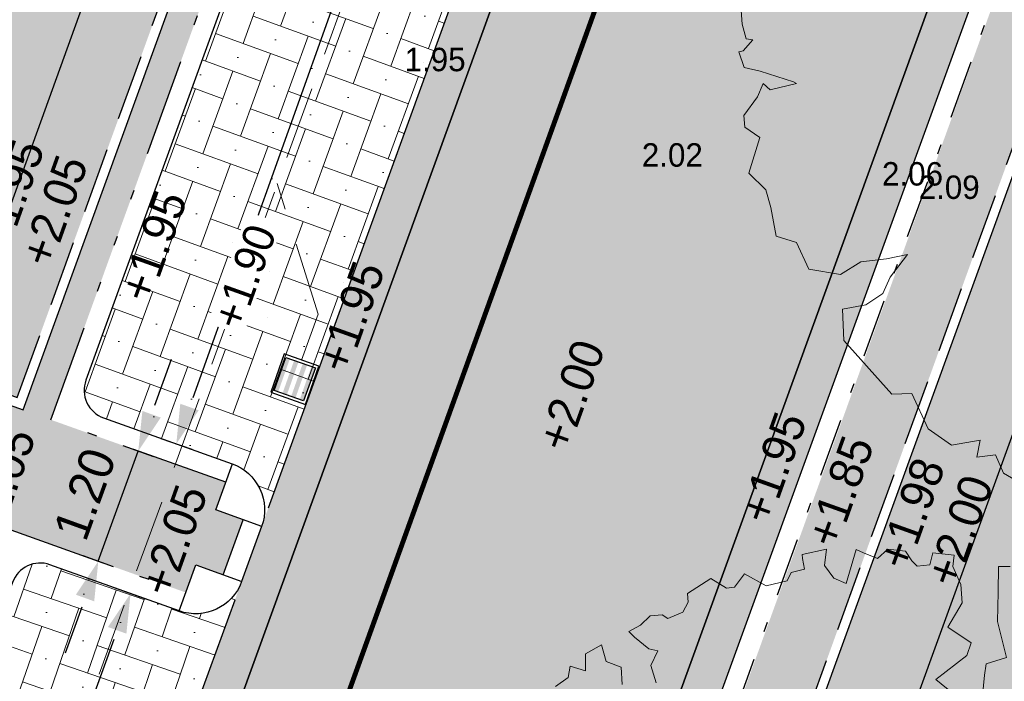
# Model space of a CAD drawing. Header units: metres. Extents: x 134157 to 138734, y 451157 to 455772.
# Tile 235 of 256: x 136431 to 136441, y 453449 to 453456. Entities that reach past the tile are written whole.
import ezdxf

# ---------------------------------------------------------------- set-up
doc = ezdxf.new("R2010")
doc.units = ezdxf.units.M
for name, pattern in [('CENTER__G5', [2.4, 1.5, -0.3, 0.3, -0.3]), ('DASHDOT__G2', [1.2, 0.6, -0.3, 0, -0.3]), ('HIDDEN__G5', [1.125, 0.75, -0.375]), ('TR18X20__G2', [2.5999999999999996, 1, -0.4, 0, -0.4, 0, -0.4, 0, -0.4])]:
    doc.linetypes.add(name, pattern=pattern)
doc.layers.add('-DR-alg-hulplijnen kantverharding asflast nieuwe fietsstraat', color=7, linetype='Continuous', true_color=0xff9429, plot=False)
doc.layers.add('-DR-alg-hulplijnen waterbergende groenvakken', color=141, linetype='Continuous', plot=False)
for name, color, linetype, lineweight in [('-DR-bs-boom', 253, 'Continuous', 13), ('-DR-nw-rio-HWA 125', 170, 'HIDDEN__G5', 13), ('-DR-nw-vh-arc-tegels 300x300x45', 253, 'Continuous', 9)]:
    doc.layers.add(name, color=color, linetype=linetype, lineweight=lineweight)
for name, color, linetype in [('-DR-bs-rio-DWA Jutfaseweg', 253, 'Continuous'), ('-DR-bs-txt-hoogtemaat', 253, 'Continuous'), ('-DR-nw-maatvoering', 3, 'Continuous'), ('-DR-nw-rio-HWA 160', 170, 'CENTER__G5'), ('-DR-nw-rio-straatkolk parkeervak', 1, 'Continuous'), ('-DR-nw-txt-hoogtemaat', 2, 'Continuous'), ('-DR-nw-vh-band 10x20 ob', 2, 'HIDDEN__G5'), ('-DR-nw-vh-band 18-20x25', 2, 'TR18X20__G2'), ('-DR-nw-vh-band 18-20x25 hoekblok R 0.50 uitwendig', 2, 'Continuous'), ('-DR-nw-vh-band 5-20x25', 2, 'DASHDOT__G2'), ('-DR-nw-vh-kantverharding', 3, 'Continuous')]:
    doc.layers.add(name, color=color, linetype=linetype)
doc.layers.add('-DR-nw-gr-arc-beplanting', color=7, linetype='Continuous', true_color=0xe5f0e7)
doc.layers.add('-DR-nw-gr-arc-gras', color=7, linetype='Continuous', true_color=0xb5d5a4)
for name, color, linetype, lineweight, true_color in [('-DR-nw-vh-arc-asfalt fietsstraat rood', 7, 'Continuous', 9, 0xdfbfc7), ('-DR-nw-vh-arc-sbs df Drainflow', 7, 'Continuous', 9, 0xb9747c), ('-DR-nw-vh-arc-sbs kf bruinrood rabat halfsteens', 7, 'Continuous', 9, 0xb88485)]:
    doc.layers.add(name, color=color, linetype=linetype, lineweight=lineweight, true_color=true_color)
doc.layers.add('-DR-nw-vh-arc-halfverharding stabilizer', color=7, linetype='Continuous', lineweight=9, true_color=0xe2e1c1, transparency=0.1)
doc.layers.add('-DR-nw-vh-kantverharding halfverharding stabilizer', color=7, linetype='Continuous', true_color=0xe2e1c1, transparency=0.1)
doc.styles.add('Drong', font='txt', dxfattribs={"height": 1.8})
doc.dimstyles.new('Drong', dxfattribs={"dimtxt": 1.8, "dimasz": 2.5, "dimexe": 0, "dimexo": 0, "dimgap": 0.9, "dimtad": 1, "dimzin": 0, "dimdsep": 46, "dimtxsty": 'Drong', "dimblk": 'dimblk-wit', "dimcen": 0, "dimse1": 1, "dimse2": 1, "dimclrd": 256, "dimclre": 1, "dimclrt": 7, "dimadec": 0, "dimazin": 0, "dimtfac": 1, "dimtmove": 0, "dimatfit": 3, "dimfxl": 1, "dimtolj": 1, "dimtzin": 0, "dimarcsym": 0})
pattern_1 = [(115.3356253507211, (136419.7180158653, 453326.2367068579), (-0.2236810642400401, -0.1059037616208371), [0.06, -0.187485]), (205.3356253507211, (136419.7180158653, 453326.2367068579), (0.1059037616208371, -0.22368106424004), [0.06, -0.187485])]

# ---------------------------------------------------------------- blocks, each defined once
blk = doc.blocks.new('Boom bestaand 1')
for points in [[(-0.4013764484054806, 0.2901714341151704), (-0.4056142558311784, 0.2802872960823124), (-0.3837182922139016, 0.2704032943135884), (-0.3589967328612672, 0.2591071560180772), (-0.3250928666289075, 0.2534590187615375), (-0.327212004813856, 0.2336908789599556), (-0.3180296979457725, 0.228042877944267), (-0.3010777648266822, 0.2188648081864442)], [(-0.2947208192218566, 0.2047446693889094), (-0.3321562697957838, 0.1849765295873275), (-0.3413385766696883, 0.2202768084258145), (-0.350520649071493, 0.2287488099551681), (-0.3724168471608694, 0.2146288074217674), (-0.3879560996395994, 0.2358089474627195), (-0.4042018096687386, 0.2414569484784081), (-0.4225661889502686, 0.2414569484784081), (-0.4315337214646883, 0.2467254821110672), (-0.4415591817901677, 0.229188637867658), (-0.4324549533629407, 0.2223948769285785), (-0.435986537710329, 0.2110987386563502), (-0.4423434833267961, 0.2082747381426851), (-0.4530205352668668, 0.2066837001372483), (-0.4612717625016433, 0.1920817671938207), (-0.457176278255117, 0.18003446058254), (-0.4670650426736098, 0.170150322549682), (-0.472715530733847, 0.1652082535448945), (-0.4472877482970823, 0.1440281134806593), (-0.4564700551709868, 0.1355561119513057), (-0.4705966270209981, 0.1320260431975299), (-0.4840167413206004, 0.1397921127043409), (-0.4882547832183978, 0.1171998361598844), (-0.4847231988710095, 0.1157878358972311), (-0.4748346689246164, 0.1136699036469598), (-0.4769535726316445, 0.1009617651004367), (-0.4713028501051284, 0.09460769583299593), (-0.4748346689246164, 0.0748395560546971), (-0.4931990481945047, 0.06071941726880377), (-0.4854294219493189, 0.04730521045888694), (-0.4875485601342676, 0.04024520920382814), (-0.5016751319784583, 0.03036107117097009), (-0.4974370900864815, 0.00494493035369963), (-0.4896674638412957, 0.002120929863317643), (-0.4832352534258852, -0.006023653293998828), (-0.4832352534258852, -0.0211265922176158), (-0.4885680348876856, -0.02468023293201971), (-0.4921233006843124, -0.03534115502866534), (-0.4876793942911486, -0.04689045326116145), (-0.4867905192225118, -0.05932826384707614), (-0.4796799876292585, -0.05666299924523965), (-0.4645700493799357, -0.04866734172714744), (-0.459237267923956, -0.04156006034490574), (-0.449460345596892, -0.05310935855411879), (-0.4325726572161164, -0.05488624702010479)], [(-0.4438616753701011, -0.08442230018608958), (-0.4591129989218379, -0.0788789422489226), (-0.4694125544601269, -0.08976781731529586), (-0.4852582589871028, -0.08739209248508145), (-0.4834755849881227, -0.1044182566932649), (-0.4690165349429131, -0.1107536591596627), (-0.4787219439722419, -0.1222364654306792), (-0.4698088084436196, -0.1279778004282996), (-0.4666397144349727, -0.1420344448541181)], [(-0.1899934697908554, -0.4440884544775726), (-0.1778364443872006, -0.4484763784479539), (-0.1639910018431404, -0.4505016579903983), (-0.1606139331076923, -0.4451010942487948), (-0.1548731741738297, -0.4572524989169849), (-0.1555486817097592, -0.4613030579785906), (-0.1400145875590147, -0.4626531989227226), (-0.1312346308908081, -0.4505016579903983), (-0.1096221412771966, -0.4258612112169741), (-0.1072582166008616, -0.4238359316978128), (-0.1116481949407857, -0.448814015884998), (-0.1194152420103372, -0.4525269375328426), (-0.1102974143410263, -0.4619780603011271), (-0.09917651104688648, -0.4806846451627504), (-0.0889794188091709, -0.4840821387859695), (-0.07470325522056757, -0.4752485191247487), (-0.04819058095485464, -0.4976722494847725), (-0.02779592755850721, -0.489518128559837), (-0.01080061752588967, -0.4915566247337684), (0.01571205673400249, -0.4976722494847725), (0.02862852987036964, -0.4827231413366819), (0.05582116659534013, -0.4820436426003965), (0.071993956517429, -0.4570290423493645), (0.06901628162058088, -0.4348673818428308), (0.07565379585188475, -0.4119102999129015), (0.07964846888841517, -0.3923569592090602), (0.09273351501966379, -0.4155685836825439), (0.1039107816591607, -0.4277820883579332), (0.107454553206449, -0.4465849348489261), (0.1024933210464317, -0.4680038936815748), (0.1298861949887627, -0.4784885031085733), (0.1932751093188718, -0.4575098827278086), (0.2000920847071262, -0.4399570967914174), (0.2363148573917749, -0.4392229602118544), (0.2586511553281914, -0.4253239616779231), (0.2652219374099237, -0.3991058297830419), (0.2784183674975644, -0.4080994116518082), (0.2832172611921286, -0.3913114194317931), (0.3018123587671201, -0.3913114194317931), (0.326405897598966, -0.3733243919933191)]]:
    blk.add_lwpolyline(points)
blk = doc.blocks.new('*U659')
h = blk.add_hatch(color=256)
h.dxf.hatch_style = 1
h.paths.add_polyline_path([(-0.1584753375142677, 0.4662534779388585), (-0.1982552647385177, 0.4803013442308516), (-0.317714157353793, 0.1420246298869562), (-0.2779342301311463, 0.127976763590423)])
h.paths.add_polyline_path([(-0.07007549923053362, 0.435035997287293), (-0.114275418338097, 0.4506447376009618), (-0.2337343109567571, 0.1123680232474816), (-0.1895343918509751, 0.0967592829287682)])
h.paths.add_polyline_path([(0.01832433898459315, 0.4038185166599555), (-0.02587558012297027, 0.4194272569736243), (-0.1453344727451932, 0.08115054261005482), (-0.1011345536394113, 0.06554180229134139)])
h.paths.add_polyline_path([(0.1023041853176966, 0.3741619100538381), (0.06252425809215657, 0.3882097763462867), (-0.05693463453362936, 0.04993306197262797), (-0.0171547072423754, 0.03588519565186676)])
for points in [[(0, 0), (0.138189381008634, 0.391316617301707), (-0.2154099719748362, 0.5161865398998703), (-0.3535993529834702, 0.1248699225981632)], [(-0.0171547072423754, 0.03588519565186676), (-0.317714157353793, 0.1420246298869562), (-0.1982552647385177, 0.4803013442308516), (0.1023041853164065, 0.3741619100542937)]]:
    blk.add_lwpolyline(points, close=True)
blk = doc.blocks.new('dimblk-wit')
at = {"color": 7}
blk.add_line((2.842170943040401e-14, -0.3333333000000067), (-2.842170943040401e-14, 0.3333333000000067), dxfattribs=at)
blk.add_solid([(0, 0), (-0.7999999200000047, 0.1999999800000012), (-0.7999999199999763, -0.1999999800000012)], dxfattribs=at)
blk = doc.blocks.new('*D708')
at = {"layer": '-DR-nw-maatvoering', "lineweight": -2, "transparency": 16777216}
blk.add_line((136444.2290497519, 453483.4437334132), (136433.0558796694, 453452.1770357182), dxfattribs=at)
at = {"layer": 'Defpoints', "color": 0, "transparency": 16777216}
for p in [(136444.5977402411, 453483.842947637), (136432.8876247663, 453451.7061957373), (136433.0880603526, 453451.6345699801)]:
    blk.add_point(p, dxfattribs=at)
at = {"layer": '-DR-nw-maatvoering', "lineweight": -2, "transparency": 16777216, "xscale": 0.5, "yscale": 0.5, "zscale": 0.5}
for p, rotation in [((136444.3973046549, 453483.9145733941), 70.33562535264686), ((136432.8876247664, 453451.7061957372), 250.3356253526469)]:
    blk.add_blockref('dimblk-wit', p, dxfattribs=dict(at, rotation=rotation))
at = {"layer": '-DR-nw-maatvoering', "color": 7, "transparency": 16777216, "insert": (136438.2999829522, 453467.9327705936), "char_height": 0.36, "attachment_point": 5, "rotation": 70.33562535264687, "style": 'Drong'}
blk.add_mtext('\\A1;34.20', dxfattribs=at)
blk = doc.blocks.new('*D709')
at = {"layer": '-DR-nw-maatvoering', "lineweight": -2, "transparency": 16777216}
blk.add_line((136432.248531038, 453449.7036033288), (136426.5488731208, 453434.0125736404), dxfattribs=at)
at = {"layer": 'Defpoints', "color": 0, "transparency": 16777216}
for p in [(136432.4192393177, 453450.1735593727), (136426.3781648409, 453433.5426175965), (136426.3781648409, 453433.5426175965)]:
    blk.add_point(p, dxfattribs=at)
at = {"layer": '-DR-nw-maatvoering', "lineweight": -2, "transparency": 16777216, "xscale": 0.5, "yscale": 0.5, "zscale": 0.5}
for p, rotation in [((136432.4192393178, 453450.1735593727), 70.036797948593), ((136426.378164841, 453433.5426175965), 250.036797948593)]:
    blk.add_blockref('dimblk-wit', p, dxfattribs=dict(at, rotation=rotation))
at = {"layer": '-DR-nw-maatvoering', "color": 7, "transparency": 16777216, "insert": (136429.0568632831, 453441.9822590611), "char_height": 0.36, "attachment_point": 5, "rotation": 70.03679794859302, "style": 'Drong'}
blk.add_mtext('\\A1;17.70', dxfattribs=at)
blk = doc.blocks.new('*D2193')
at = {"layer": '-DR-nw-maatvoering', "lineweight": -2, "transparency": 16777216}
for p, q in [((136432.6685489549, 453452.1030573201), (136432.8388129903, 453452.5731744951)), ((136432.0896475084, 453450.5046486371), (136432.4982849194, 453451.6329401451)), ((136431.919383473, 453450.0345314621), (136431.7491194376, 453449.5644142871))]:
    blk.add_line(p, q, dxfattribs=at)
at = {"layer": 'Defpoints', "color": 0, "transparency": 16777216}
for p in [(136432.4982849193, 453451.632940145), (136432.4982849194, 453451.632940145), (136432.0896475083, 453450.5046486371)]:
    blk.add_point(p, dxfattribs=at)
at = {"layer": '-DR-nw-maatvoering', "lineweight": -2, "transparency": 16777216, "xscale": 0.5, "yscale": 0.5, "zscale": 0.5}
for p, rotation in [((136432.4982849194, 453451.6329401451), 250.0909497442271), ((136432.0896475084, 453450.5046486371), 70.09094974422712)]:
    blk.add_blockref('dimblk-wit', p, dxfattribs=dict(at, rotation=rotation))
at = {"layer": '-DR-nw-maatvoering', "color": 7, "transparency": 16777216, "insert": (136431.9520102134, 453451.1926418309), "char_height": 0.36, "attachment_point": 5, "rotation": 70.09094974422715, "style": 'Drong'}
blk.add_mtext('\\A1;1.20', dxfattribs=at)

msp = doc.modelspace()

# ---------------------------------------------------------------- hatches: boundary and pattern name
at = {"layer": '-DR-nw-gr-arc-beplanting'}
h = msp.add_hatch(color=256, dxfattribs=at)
h.dxf.hatch_style = 1
h.paths.add_polyline_path([(136435.0505510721, 453462.6262486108), (136433.6304896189, 453463.1337082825), (136429.8779247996, 453452.6755203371), (136431.260646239, 453452.1814041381)])
at = {"layer": '-DR-nw-gr-arc-gras', "transparency": 33554687}
h = msp.add_hatch(dxfattribs=at)
h.set_pattern_fill('AGR-BOLLEN', color=256, scale=0.1, pattern_type=2)
h.set_pattern_definition(pattern_1)
edge = h.paths.add_edge_path()
edge.add_arc((-7000776.809524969, 3043164.567559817), 7592527.997363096, 340.0567505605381, 340.0572256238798)
edge.add_line((136455.7815594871, 453494.2542758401), (136455.1236032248, 453494.4934109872))
edge.add_arc((380495.2223584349, 364992.5484406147), 259592.3035530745, 160.0666568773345, 160.0804453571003)
edge.add_line((136433.832290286, 453435.7615323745), (136433.813485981, 453435.768343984))
edge.add_line((136433.813485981, 453435.768343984), (136432.1794965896, 453431.2550945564))
edge.add_line((136432.1794965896, 453431.2550945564), (136432.198303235, 453431.2482893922))
edge.add_line((136432.198303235, 453431.2482893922), (136431.6776287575, 453429.8696050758))
edge.add_line((136431.6776287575, 453429.8696050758), (136432.3363505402, 453429.6312341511))
edge.add_line((136432.3363505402, 453429.6312341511), (136434.3092713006, 453435.0765756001))
h = msp.add_hatch(dxfattribs=at)
h.set_pattern_fill('AGR-BOLLEN', color=256, scale=0.1, pattern_type=2)
h.set_pattern_definition(pattern_1)
edge = h.paths.add_edge_path()
edge.add_line((136486.7030920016, 453573.6087743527), (136485.7630611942, 453573.9498639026))
edge.add_line((136485.7630611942, 453573.9498639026), (136435.7588951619, 453436.1401403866))
edge.add_arc((149594.4053380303, 448661.5340770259), 13998.10127369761, 160.0567307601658, 160.2977033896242)
edge.add_line((136415.7944574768, 453380.7558908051), (136415.2888679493, 453379.3437739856))
edge.add_line((136415.2888679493, 453379.3437739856), (136417.827, 453378.5290000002))
edge.add_line((136417.827, 453378.5290000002), (136420.5020000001, 453386.1220000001))
edge.add_line((136420.5020000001, 453386.1220000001), (136418.9871024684, 453386.7016044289))
edge.add_arc((149703.627760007, 448622.0326909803), 14113.24722573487, 160.0572265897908, 160.2691215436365, ccw=False)
edge.add_line((136436.698916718, 453435.7990253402), (136486.7030920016, 453573.6087743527))
at = {"layer": '-DR-nw-vh-arc-asfalt fietsstraat rood', "transparency": 33554687}
h = msp.add_hatch(color=256, dxfattribs=at)
h.dxf.hatch_style = 1
edge = h.paths.add_edge_path()
edge.add_arc((137987.7467455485, 453337.2025435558), 1495.400000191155, 160.0946501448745, 161.0347260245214)
edge.add_arc((135150.599574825, 454312.1876383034), 1504.600000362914, 340.0567307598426, 341.034726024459, ccw=False)
edge.add_line((136564.9699280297, 453798.9843013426), (136431.2485721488, 453430.4479765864))
edge.add_line((136431.2485721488, 453430.4479765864), (136427.2999171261, 453431.8791033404))
edge.add_line((136427.2999171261, 453431.8791033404), (136429.6486940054, 453438.3572199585))
edge.add_line((136429.6486940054, 453438.3572199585), (136561.0217986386, 453800.4168774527))
edge.add_arc((135150.5995746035, 454312.1876383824), 1500.400000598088, 340.0567307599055, 341.0347260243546)
edge.add_line((136569.551446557, 453824.5650928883), (136577.738336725, 453847.767375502))
edge.add_line((136577.738336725, 453847.767375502), (136586.3288476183, 453871.4914783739))
edge.add_line((136586.3288476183, 453871.4914783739), (136590.2290830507, 453869.9266325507))
edge.add_line((136590.2290830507, 453869.9266325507), (136581.6874133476, 453846.3374126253))
at = {"layer": '-DR-nw-vh-arc-halfverharding stabilizer'}
h = msp.add_hatch(dxfattribs=at)
h.set_pattern_fill('GRAVEL', color=256, scale=0.03)
h.set_pattern_definition([(228.0127875, (0.54864, 0.7619999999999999), (-6.096000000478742, -6.857999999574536), [0.102516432, -10.1491450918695]), (184.969741, (0.4800599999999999, 0.6858), (9.143999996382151, 0.7620000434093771), [0.175921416, -17.41621466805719]), (132.5104471, (0.3048, 0.6705599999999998), (7.620000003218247, -8.381999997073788), [0.124044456, -12.28041683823]), (267.273689, (0.00762, 0.4800599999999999), (0.7620000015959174, 15.23999999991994), [0.160201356, -15.8599312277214]), (292.83365418, (0, 0.32004), (-3.810000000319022, 9.143999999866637), [0.15709011, -15.5519423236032]), (357.2736889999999, (0.06096, 0.17526), (-15.23999999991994, 0.7620000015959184), [0.160201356, -15.8599312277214]), (37.69424047, (0.22098, 0.16764), (-9.905999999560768, -7.620000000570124), [0.211858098, -20.9739345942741]), (72.25532837, (0.38862, 0.29718), (5.334000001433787, 16.76399999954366), [0.200015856, -19.8015769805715]), (121.42956562, (0.4495799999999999, 0.48768), (-6.096000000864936, 9.905999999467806), [0.1607439, -15.9136637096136]), (175.2363583, (0.36576, 0.6248400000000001), (8.381999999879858, -0.7620000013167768), [0.183513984, -8.992181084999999]), (222.3974378, (0.18288, 0.64008), (-9.143999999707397, -8.382000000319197), [0.237323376, -23.4950317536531]), (138.81407483, (0.7619999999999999, 0.47244), (-5.333999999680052, 4.572000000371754), [0.08100136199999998, -8.0191697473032]), (171.4692344, (0.70104, 0.52578), (9.906000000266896, -1.523999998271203), [0.154104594, -15.256391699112]), (225, (0.54864, 0.54864), (-1.06581410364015e-16, -0.7620000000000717), [0.107762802, -0.9698679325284]), (203.19859051, (0.4953, 0.64008), (3.810000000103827, 1.5239999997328), [0.05803239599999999, -5.745186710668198]), (291.80140949, (0.44196, 0.61722), (-0.7620000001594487, 2.285999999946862), [0.082069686, -4.021425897]), (30.96375653, (0.47244, 0.5410200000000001), (2.286000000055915, 1.523999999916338), [0.133295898, -4.309889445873]), (161.56505118, (0.5867399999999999, 0.6096), (1.524000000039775, -0.761999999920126), [0.096386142, -2.3132694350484]), (16.389540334, (0, 0.61722), (7.620000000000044, 2.286000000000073), [0.1350264, -13.3676480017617]), (70.34617594, (0.12954, 0.65532), (-3.048000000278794, -8.381999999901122), [0.113279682, -11.21466470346]), (293.19859051, (0.5867399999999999, 0.7619999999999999), (-1.523999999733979, 3.810000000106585), [0.11606403, -5.687155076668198]), (343.6104596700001, (0.6324599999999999, 0.65532), (-7.620000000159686, 2.285999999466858), [0.1350264, -13.367648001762]), (339.44395478, (0, 0.14478), (-3.809999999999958, 1.524000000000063), [0.1302105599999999, -6.3803202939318]), (294.7751406, (0.12192, 0.09906), (-3.810000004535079, 8.381999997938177), [0.109101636, -10.801078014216]), (66.80140949, (0.59436, 0), (1.523999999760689, 3.810000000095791), [0.11606403, -5.687155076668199]), (17.35402464, (0.64008, 0.10668), (-9.905999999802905, -3.048000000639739), [0.127734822, -12.64571279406]), (69.44395478, (0.22098, 0), (-1.524000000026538, -3.809999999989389), [0.06510527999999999, -6.445425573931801]), (101.309932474, (0.54864, 0), (-0.7620000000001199, 3.048000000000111), [0.03885437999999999, -3.8465984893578]), (165.963756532, (0.5410200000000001, 0.0381), (2.285999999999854, -0.7619999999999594), [0.15709011, -2.9847163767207]), (186.00900596, (0.38862, 0.0762), (7.61999999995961, 0.762000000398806), [0.1455801, -14.4124094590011]), (303.69006753, (0.47244, 0.47244), (-0.7620000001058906, 1.523999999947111), [0.109897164, -2.637532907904]), (353.15722659, (0.5334, 0.3809999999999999), (12.9540000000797, -1.523999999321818), [0.191867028, -18.9948027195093]), (60.9453959, (0.7239, 0.35814), (-3.048000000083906, -5.333999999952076), [0.078452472, -7.766817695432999]), (90, (0.7619999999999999, 0.42672), (-0.7619999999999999, 0.7619999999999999), [0.04572, -0.7162799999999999]), (120.25643716, (0.37338, 0.09906), (3.047999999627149, -5.334000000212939), [0.105860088, -10.48018223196]), (48.01278749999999, (0.32004, 0.1905), (6.096000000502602, 6.857999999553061), [0.205032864, -10.0466286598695]), (0, (0.4572, 0.3429), (0.7619999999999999, 0.7619999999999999), [0.19812, -0.5638799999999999]), (325.3048465, (0.65532, 0.3429), (7.620000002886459, -5.333999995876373), [0.120482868, -11.927795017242]), (254.0546040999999, (0.75438, 0.27432), (-0.761999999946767, -3.048000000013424), [0.110948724, -5.4364950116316]), (207.64597536, (0.7239, 0.16764), (-14.478000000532, -7.619999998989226), [0.18064353, -17.8837393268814]), (175.42607874, (0.5638799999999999, 0.08381999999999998), (-9.905999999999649, 0.7619999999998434), [0.191108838, -18.919753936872])])
h.paths.add_polyline_path([(136435.7588943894, 453436.1401382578), (136441.0012965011, 453450.5880141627), (136443.7471601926, 453458.1555179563), (136442.9043801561, 453458.471449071), (136440.155265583, 453450.8949959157), (136434.9128665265, 453436.4471184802)])
at = {"layer": '-DR-nw-vh-arc-sbs df Drainflow'}
h = msp.add_hatch(dxfattribs=at)
h.set_pattern_fill('AVH-SBS_KEIFORMAAT_ELLEBOOG_01', color=256, scale=3, angle=250, pattern_type=2)
h.set_pattern_definition([(250, (0, 0), (0.3845138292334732, 0.179301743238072), [0.8999999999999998, -0.3]), (340, (-0.2052120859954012, -0.5638155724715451), (0.3845138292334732, 0.179301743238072), [0.8999999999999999, -0.3]), (250, (0.0383478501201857, -0.3332108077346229), (0.3845138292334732, 0.179301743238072), [0, -1.2]), (250, (0.02539267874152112, -0.8073755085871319), (0.3845138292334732, 0.179301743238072), [0, -1.2])])
edge = h.paths.add_edge_path()
edge.add_arc((136432.2446056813, 453452.2545585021), 0.2999999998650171, 160.0567307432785, 250.335625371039)
edge.add_line((136432.1436527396, 453451.9720545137), (136433.4583532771, 453451.502245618))
edge.add_arc((136433.2900983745, 453451.0314056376), 0.4999999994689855, -19.94203965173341, 70.33562537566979, ccw=False)
edge.add_line((136433.7601174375, 453450.8608709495), (136437.2726580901, 453460.5413094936))
edge.add_line((136437.2726580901, 453460.5413094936), (136435.2030345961, 453461.2874189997))
edge.add_line((136435.2030345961, 453461.2874189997), (136431.9625964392, 453452.3568853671))
h = msp.add_hatch(dxfattribs=at)
h.set_pattern_fill('AVH-SBS_KEIFORMAAT_ELLEBOOG_01', color=256, scale=3, angle=71, pattern_type=2)
h.set_pattern_definition([(71, (0, 0), (-0.3813260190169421, -0.185985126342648), [0.8999999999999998, -0.3]), (161, (0.1953408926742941, 0.5673111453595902), (-0.3813260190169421, -0.185985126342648), [0.8999999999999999, -0.3]), (71, (-0.0441573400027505, 0.3324907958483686), (-0.3813260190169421, -0.185985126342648), [0, -1.2]), (71, (-0.0394794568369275, 0.8068093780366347), (-0.3813260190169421, -0.185985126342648), [0, -1.2])])
edge = h.paths.add_edge_path()
edge.add_line((136427.1816790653, 453432.719829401), (136429.2726816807, 453438.493655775))
edge.add_line((136429.2726816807, 453438.493655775), (136433.5577474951, 453450.2960111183))
edge.add_arc((136433.0852220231, 453450.4719248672), 0.504208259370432, 250.5329632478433, 339.58049823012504, ccw=False)
edge.add_line((136432.9171873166, 453449.9965404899), (136431.5956557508, 453450.4687904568))
edge.add_arc((136431.4942004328, 453450.1864656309), 0.3000008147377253, 70.23375988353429, 160.056666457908)
edge.add_line((136431.2121905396, 453450.2887930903), (136427.2046139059, 453439.2440527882))
edge.add_arc((149594.4041399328, 448661.53450876), 14007.20000018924, 160.0567307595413, 160.0785808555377)
edge.add_arc((136425.665610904, 453434.1200940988), 0.2999999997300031, 160.0785809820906, 250.0777628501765)
edge.add_line((136425.5633875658, 453433.8380473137), (136426.8819308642, 453433.3601624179))
edge.add_arc((136426.7115586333, 453432.8900844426), 0.4999999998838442, -19.907954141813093, 70.07776280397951, ccw=False)
at = {"layer": '-DR-nw-vh-arc-sbs kf bruinrood rabat halfsteens', "transparency": 33554687}
h = msp.add_hatch(color=256, dxfattribs=at)
h.dxf.hatch_style = 1
h.paths.add_polyline_path([(136429.6486940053, 453438.3572199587), (136437.6489532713, 453460.4056532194), (136437.2726580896, 453460.5413094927), (136433.8293244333, 453451.0516029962), (136433.4882348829, 453450.1115721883), (136429.2726816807, 453438.493655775), (136427.1816790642, 453432.7198294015), (136427.5554583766, 453432.5843892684, -0.0001096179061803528)])
h = msp.add_hatch(color=256, dxfattribs=at)
h.dxf.hatch_style = 1
h.paths.add_polyline_path([(136433.9728357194, 453436.7882080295), (136441.9763478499, 453458.8456060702), (136441.6000526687, 453458.9812623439), (136433.5968233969, 453436.9246438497, 0.00010961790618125), (136431.5042155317, 453431.1535444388), (136431.8802876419, 453431.0172735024, -0.0001096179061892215)])
at = {"layer": '-DR-nw-vh-arc-tegels 300x300x45'}
h = msp.add_hatch(dxfattribs=at)
h.set_pattern_fill('AVH-TEGEL_200X200_HALFST', color=256, scale=2, angle=71, pattern_type=2)
h.set_pattern_definition([(71, (0, 0), (-0.05887645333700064, 0.443321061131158), [0.4, -0.4]), (161, (0, 0), (-0.1302272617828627, -0.3782074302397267), [])])
h.paths.add_polyline_path([(136429.3444944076, 453451.4856304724), (136430.9113817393, 453450.9257024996), (136427.4674636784, 453441.43237062), (136425.9336983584, 453441.9804624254)], flags=16)
h.paths.add_polyline_path([(136429.3445117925, 453451.1896013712), (136430.7197191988, 453450.6906082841), (136427.4607290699, 453441.7463186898), (136426.1241240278, 453442.2259406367)], flags=0)
h.paths.add_polyline_path([(136429.7497939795, 453452.6151147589), (136433.5729486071, 453463.2604637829), (136435.1795171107, 453462.6863557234), (136431.3207059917, 453452.0537485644)], flags=16)
h.paths.add_polyline_path([(136429.9524644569, 453452.8838370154), (136433.5746509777, 453463.0725578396), (136434.9925478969, 453462.5658716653), (136431.3336739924, 453452.3826660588)], flags=0)
h.paths.add_polyline_path([(136433.9777225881, 453464.3901358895), (136438.2650914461, 453476.3356330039), (136439.9171573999, 453475.7452664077), (136435.5858128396, 453463.8154840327)], flags=16)
h.paths.add_polyline_path([(136434.1664177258, 453464.6154356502), (136438.3254843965, 453476.2078583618), (136439.788878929, 453475.6849135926), (136435.5865051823, 453464.1079666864)], flags=0)
edge = h.paths.add_edge_path()
edge.add_line((136433.5721112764, 453450.9290888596), (136433.2910304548, 453451.0310788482))
edge.add_line((136433.2910304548, 453451.0310788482), (136433.3595444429, 453451.2220623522))
edge.add_line((136433.3595444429, 453451.2220623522), (136433.3593090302, 453451.2221477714))
edge.add_line((136433.3593090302, 453451.2221477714), (136433.3931206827, 453451.3131701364))
edge.add_line((136433.3931206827, 453451.3131701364), (136431.6039075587, 453451.9525463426))
edge.add_line((136431.6039075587, 453451.9525463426), (136431.6755773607, 453452.1522271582))
edge.add_line((136431.6755773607, 453452.1522271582), (136443.4072256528, 453484.4842373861))
edge.add_line((136443.4072256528, 453484.4842373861), (136445.1953695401, 453483.8399428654))
edge.add_line((136445.1953695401, 453483.8399428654), (136445.2970640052, 453484.1221807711))
edge.add_line((136445.2970640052, 453484.1221807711), (136445.5790732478, 453484.0198539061))
edge.add_line((136445.5790732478, 453484.0198539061), (136446.108141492, 453485.4779473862))
edge.add_line((136446.108141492, 453485.4779473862), (136445.8731337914, 453485.5632197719))
edge.add_line((136445.8731337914, 453485.5632197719), (136446.026623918, 453485.9862331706))
edge.add_line((136446.026623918, 453485.9862331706), (136445.6976131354, 453486.1056145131))
edge.add_line((136445.6976131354, 453486.1056145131), (136438.6467251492, 453488.6712816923))
edge.add_line((136438.6467251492, 453488.6712816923), (136438.0155513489, 453486.9337549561))
edge.add_line((136438.0155513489, 453486.9337549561), (136439.1819418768, 453486.511553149))
edge.add_line((136439.1819418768, 453486.511553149), (136437.7227891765, 453482.4734198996))
edge.add_line((136437.7227891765, 453482.4734198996), (136436.7070624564, 453482.8404338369))
edge.add_line((136436.7070624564, 453482.8404338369), (136435.7185769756, 453480.0489155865))
edge.add_line((136435.7185769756, 453480.0489155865), (136436.7201438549, 453479.698650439))
edge.add_line((136436.7201438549, 453479.698650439), (136435.2759641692, 453475.7019202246))
edge.add_line((136435.2759641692, 453475.7019202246), (136434.2602303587, 453476.0689485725))
edge.add_line((136434.2602303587, 453476.0689485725), (136433.285751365, 453473.2840013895))
edge.add_line((136433.285751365, 453473.2840013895), (136434.2733117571, 453472.9271651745))
edge.add_line((136434.2733117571, 453472.9271651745), (136432.8291315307, 453468.9304347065))
edge.add_line((136432.8291315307, 453468.9304347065), (136431.8133982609, 453469.2974633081))
edge.add_line((136431.8133982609, 453469.2974633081), (136430.8389192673, 453466.5125161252))
edge.add_line((136430.8389192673, 453466.5125161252), (136431.8264799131, 453466.1556793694))
edge.add_line((136431.8264799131, 453466.1556793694), (136430.3822928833, 453462.1589641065))
edge.add_line((136430.3822928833, 453462.1589641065), (136429.3665661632, 453462.5259780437))
edge.add_line((136429.3665661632, 453462.5259780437), (136428.4156084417, 453459.7325438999))
edge.add_line((136428.4156084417, 453459.7325438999), (136429.3845617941, 453459.3824263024))
edge.add_line((136429.3845617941, 453459.3824263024), (136427.9354673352, 453455.3874641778))
edge.add_line((136427.9354673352, 453455.3874641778), (136426.9197340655, 453455.7544927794))
edge.add_line((136426.9197340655, 453455.7544927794), (136425.968776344, 453452.9610586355))
edge.add_line((136425.968776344, 453452.9610586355), (136426.9328154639, 453452.6127093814))
edge.add_line((136426.9328154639, 453452.6127093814), (136425.4886352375, 453448.6159789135))
edge.add_line((136425.4886352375, 453448.6159789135), (136424.4729019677, 453448.9830075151))
edge.add_line((136424.4729019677, 453448.9830075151), (136423.4984376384, 453446.1980668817))
edge.add_line((136423.4984376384, 453446.1980668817), (136424.4859836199, 453445.8412235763))
edge.add_line((136424.4859836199, 453445.8412235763), (136420.4560000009, 453435.0110000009))
edge.add_line((136420.4560000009, 453435.0110000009), (136419.5645794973, 453432.5325718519))
edge.add_line((136419.5645794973, 453432.5325718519), (136425.4878116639, 453430.4021527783))
edge.add_line((136425.4878116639, 453430.4021527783), (136425.992576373, 453431.8146727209))
edge.add_line((136425.992576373, 453431.8146727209), (136426.0598783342, 453432.0030087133))
edge.add_line((136426.0598783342, 453432.0030087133), (136426.6325113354, 453431.7983780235))
edge.add_arc((149594.4049612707, 448661.5342113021), 14005.20087373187, 160.0818529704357, 160.0861629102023, ccw=False)
edge.add_line((136426.9913804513, 453432.7888791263), (136426.7114912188, 453432.8904367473))
edge.add_line((136426.7114912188, 453432.8904367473), (136426.81371295, 453433.1721562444))
edge.add_line((136426.81371295, 453433.1721562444), (136425.0251757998, 453433.8203828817))
edge.add_line((136425.0251757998, 453433.8203828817), (136431.1930400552, 453450.8250517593))
edge.add_line((136431.1930400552, 453450.8250517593), (136432.9854060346, 453450.1845488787))
edge.add_line((136432.9854060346, 453450.1845488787), (136433.0877320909, 453450.466555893))
edge.add_line((136433.0877320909, 453450.466555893), (136433.367453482, 453450.3650591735))
edge.add_line((136433.367453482, 453450.3650591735), (136433.5721112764, 453450.9290888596))

# ---------------------------------------------------------------- linework, layer by layer
at = {"layer": '-DR-alg-hulplijnen kantverharding asflast nieuwe fietsstraat'}
for points in [[(136615.5574884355, 453953.711278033), (136612.5988155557, 453946.9774368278), (136593.3968481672, 453893.9480587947), (136588.980006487, 453881.7567302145), (136586.9296896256, 453874.6504554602, -0.01588767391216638), (136585.9525370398, 453871.6277406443), (136586.3288476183, 453871.4914783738), (136577.7383367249, 453847.7673755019, 0.004101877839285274), (136569.551446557, 453824.5650928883, -0.004267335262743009), (136561.0217986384, 453800.4168774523), (136429.6486940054, 453438.3572199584, 0.002151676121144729), (136389.0241510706, 453324.8767131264), (136377.1192577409, 453291.1651317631), (136363.7665480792, 453256.9101376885), (136363.728095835, 453256.80125087)], [(136620.467022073, 453951.9335331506), (136618.8898399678, 453946.4661328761, -0.01664357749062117), (136617.8615883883, 453943.301182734), (136595.3671784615, 453881.1791853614, -0.01664357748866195), (136594.1306749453, 453878.0896433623), (136591.8416891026, 453872.87998761, 0.01163646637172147), (136590.9554707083, 453870.7283732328), (136590.605185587, 453869.7904456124), (136590.2290830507, 453869.9266325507), (136581.6874133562, 453846.3374126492, 0.004101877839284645), (136573.5234525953, 453823.2001137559, -0.004267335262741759), (136564.9699280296, 453798.9843013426), (136433.5968233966, 453436.9246438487, 0.002151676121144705), (136392.9844638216, 453323.4781699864), (136381.0570405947, 453289.7027897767), (136367.704330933, 453255.4477957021), (136367.6831793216, 453255.3878998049)]]:
    msp.add_lwpolyline(points, format="xyb", dxfattribs=at)
at = {"layer": '-DR-alg-hulplijnen waterbergende groenvakken', "flags": 128}
msp.add_lwpolyline([(136430.5691916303, 453452.4284957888), (136434.3405190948, 453462.8799788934)], dxfattribs=at)
at = {"layer": '-DR-bs-rio-DWA Jutfaseweg', "const_width": 0.05, "flags": 128}
msp.add_lwpolyline([(136429.0232717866, 453433.5741283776), (136450.0082717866, 453491.7151283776)], dxfattribs=at)
at = {"layer": '-DR-nw-rio-HWA 125'}
for points in [[(136421.7203480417, 453420.8012929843), (136435.6884935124, 453459.2284494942)], [(136434.1686136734, 453452.5634535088), (136434.3368685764, 453453.0342934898), (136433.9184056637, 453454.372006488)]]:
    msp.add_lwpolyline(points, dxfattribs=at)
at = {"layer": '-DR-nw-rio-HWA 160', "const_width": 0.1, "flags": 128}
msp.add_lwpolyline([(136451.9270864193, 453484.6648794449), (136436.3931857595, 453441.6389990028)], dxfattribs=at)
at = {"layer": '-DR-nw-vh-band 10x20 ob', "ltscale": 0.9}
msp.add_lwpolyline([(136432.387377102, 453429.7724026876, -0.0002447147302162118), (136434.8188634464, 453436.4812274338), (136455.7307132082, 453494.1135501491)], format="xyb", dxfattribs=at)
msp.add_lwpolyline([(136433.6304871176, 453463.1337091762), (136429.8777370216, 453452.6755874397), (136431.260646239, 453452.181404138), (136435.0505510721, 453462.6262486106)], close=True, dxfattribs=at)
at = {"layer": '-DR-nw-vh-band 18-20x25'}
for points in [[(136433.3933565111, 453451.313085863), (136431.6032133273, 453451.9527944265), (136443.4072256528, 453484.4842373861), (136445.1953695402, 453483.8399428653)], [(136433.3674534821, 453450.3650591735), (136433.5721112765, 453450.9290888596)], [(136426.813781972, 453433.1721312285), (136425.0251757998, 453433.8203828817), (136431.1938889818, 453450.8247483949), (136432.9854060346, 453450.1845488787)]]:
    msp.add_lwpolyline(points, dxfattribs=at)
at = {"layer": '-DR-nw-vh-band 18-20x25 hoekblok R 0.50 uitwendig'}
for points in [[(136433.7610458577, 453450.8605340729), (136433.2910304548, 453451.0310788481), (136433.461575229, 453451.5010942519)], [(136432.9171873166, 453449.9965404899), (136433.0877320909, 453450.466555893), (136433.5577474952, 453450.2960111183)]]:
    msp.add_lwpolyline(points, dxfattribs=at)
at = {"layer": '-DR-nw-vh-band 5-20x25'}
msp.add_lwpolyline([(136432.0690294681, 453430.9510857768, -0.0001095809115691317), (136434.1608418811, 453436.7199901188), (136454.731653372, 453493.4124233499)], format="xyb", dxfattribs=at)
at = {"layer": '-DR-nw-vh-kantverharding'}
for points in [[(136363.728095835, 453256.80125087), (136363.7665480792, 453256.9101376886), (136377.1192577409, 453291.1651317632), (136389.0241510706, 453324.8767131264, -0.002151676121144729), (136429.6486940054, 453438.3572199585), (136561.0217986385, 453800.4168774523, 0.004267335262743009), (136569.551446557, 453824.5650928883, -0.004101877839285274), (136577.738336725, 453847.767375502), (136586.3288476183, 453871.4914783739), (136585.9525370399, 453871.6277406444)], [(136367.6831793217, 453255.3878998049), (136367.704330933, 453255.4477957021), (136381.0570405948, 453289.7027897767), (136392.9844638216, 453323.4781699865, -0.002151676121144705), (136433.5968233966, 453436.9246438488), (136564.9699280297, 453798.9843013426, 0.004267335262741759), (136573.5234525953, 453823.2001137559, -0.004101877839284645), (136581.6874133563, 453846.3374126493), (136590.2290830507, 453869.9266325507), (136590.605185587, 453869.7904456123)], [(136392.187695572, 453320.0206781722), (136393.3616364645, 453323.3449754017, -0.002151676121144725), (136433.9728357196, 453436.7882080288), (136565.3459403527, 453798.8478655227, 0.004267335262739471), (136573.9017388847, 453823.0701157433, -0.004101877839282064), (136582.0635158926, 453846.2012257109), (136590.4689986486, 453869.4143430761)], [(136432.3952692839, 453429.5029958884, -0.0001319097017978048), (136434.9128665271, 453436.4471184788), (136455.9098441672, 453494.3140506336)], [(136445.7670794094, 453483.9516359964, -0.4135571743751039), (136445.1275732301, 453483.651784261), (136443.8087726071, 453484.1269675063, 0.413557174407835), (136443.4250688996, 453483.947056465), (136431.9625964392, 453452.3568853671, 0.4156399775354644), (136432.1436527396, 453451.9720545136), (136433.4583532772, 453451.502245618, -0.4156399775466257), (136433.7601137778, 453450.8608608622), (136433.5554576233, 453450.2968356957, -0.4127885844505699), (136432.9171873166, 453449.9965404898), (136431.5951527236, 453450.4689702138, 0.4127885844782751), (136431.2121905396, 453450.2887930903), (136427.2046139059, 453439.2440527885, 9.533902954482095e-05), (136425.3835626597, 453434.2223134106, 0.4142093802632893), (136425.5633875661, 453433.8380473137), (136426.8796381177, 453433.3609933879, -0.4141926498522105), (136427.179356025, 453432.7205767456)], [(136388.645266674, 453325.0050604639, -0.002151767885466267), (136429.2726816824, 453438.4936557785), (136433.4882348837, 453450.1115721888)]]:
    msp.add_lwpolyline(points, format="xyb", dxfattribs=at)
msp.add_lwpolyline([(136433.8293244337, 453451.0516029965), (136466.2197887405, 453540.3185838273)], dxfattribs=at)
msp.add_lwpolyline([(136435.1788295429, 453462.6866014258), (136433.5700940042, 453463.2614838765), (136429.7497939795, 453452.6151147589), (136431.3207059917, 453452.0537485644)], close=True, dxfattribs=at)

# ---------------------------------------------------------------- block references
at = {"layer": '-DR-bs-boom', "xscale": 11, "yscale": 11, "rotation": 293.3958673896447}
for p in [(136443.9798242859, 453456.1634268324), (136440.2400000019, 453445.1320000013)]:
    msp.add_blockref('Boom bestaand 1', p, dxfattribs=at)
at = {"layer": '-DR-nw-rio-straatkolk parkeervak'}
msp.add_blockref('*U659', (136434.2072239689, 453452.1097019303), dxfattribs=at)

# ---------------------------------------------------------------- texts
at = {"layer": '-DR-bs-txt-hoogtemaat', "color": 253, "char_height": 0.24, "attachment_point": 7, "style": 'Drong'}
for s, insert in [('1.95', (136435.222, 453455.516, 1.95)), ('2.02', (136437.649, 453454.5389999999, 2.015)), ('2.06', (136440.106, 453454.346, 2.056)), ('2.09', (136440.481, 453454.2089999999, 2.087))]:
    msp.add_mtext(s, dxfattribs=dict(at, insert=insert))
at = {"layer": '-DR-nw-txt-hoogtemaat', "style": 'Drong'}
for s, p in [('+1.95', (136431.1586829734, 453453.6531355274)), ('+2.05', (136431.6031770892, 453453.4942953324)), ('+1.95', (136432.6172854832, 453453.1319031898)), ('+1.95', (136434.6400158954, 453452.4090794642)), ('+2.00', (136436.892315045, 453451.6042192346)), ('+1.95', (136438.9555468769, 453450.8657836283)), ('+2.05', (136431.068198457, 453450.7026267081)), ('+1.85', (136439.643392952, 453450.6211201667)), ('+1.98', (136440.3696600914, 453450.3960998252)), ('+2.00', (136440.8633626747, 453450.2196749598)), ('+2.05', (136432.8269569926, 453450.1208357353))]:
    msp.add_text(s, height=0.34, rotation=70.33562535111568, dxfattribs=at).set_placement(p)

# ---------------------------------------------------------------- dimensions: what is measured, and where the dimension line sits
at = {"layer": '-DR-nw-maatvoering'}
for p1, p2, distance, override, picture, middle in [((136444.5977402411, 453483.842947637), (136433.0880603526, 453451.6345699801), -0.21284894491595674, {"dimtfill": 0}, '*D708', (136438.2999829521, 453467.9327705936)), ((136432.4192393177, 453450.1735593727), (136426.3781648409, 453433.5426175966), 3.9745731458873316e-11, {"dimrnd": 0.05, "dimtfill": 0}, '*D709', (136429.0568632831, 453441.9822590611))]:
    dim = msp.add_aligned_dim(p1=p1, p2=p2, distance=distance, dimstyle='Drong', override=override, dxfattribs=at)
    dim.commit()
    dim.dimension.update_dxf_attribs({"geometry": picture, "text_midpoint": middle})
dim = msp.add_linear_dim(base=(136432.4982849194, 453451.632940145), p1=(136432.0896475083, 453450.5046486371), p2=(136432.4982849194, 453451.6329401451), angle=70.09094974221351, dimstyle='Drong', dxfattribs=at)
dim.commit()
dim.dimension.update_dxf_attribs({"geometry": '*D2193', "text_midpoint": (136432.2939662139, 453451.0687943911), "dimtype": 161})

# ---------------------------------------------------------------- next in the draw order: texts
at = {"layer": '-DR-nw-txt-hoogtemaat', "insert": (136433.2503370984, 453452.9616613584), "char_height": 0.32, "width": 1.147889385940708, "attachment_point": 1, "rotation": 70.33562535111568, "style": 'Drong', "bg_fill": 3, "box_fill_scale": 1.1, "bg_fill_color": 256, "bg_fill_transparency": 0}
msp.add_mtext('+1.90', dxfattribs=at)

# ---------------------------------------------------------------- next in the draw order: linework, layer by layer
at = {"layer": '-DR-alg-hulplijnen kantverharding asflast nieuwe fietsstraat'}
for points in [[(136615.5574884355, 453953.711278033), (136612.5988155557, 453946.9774368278), (136593.3968481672, 453893.9480587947), (136588.980006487, 453881.7567302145), (136586.9296896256, 453874.6504554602, -0.01588767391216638), (136585.9525370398, 453871.6277406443), (136586.3288476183, 453871.4914783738), (136577.7383367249, 453847.7673755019, 0.004101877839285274), (136569.551446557, 453824.5650928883, -0.004267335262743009), (136561.0217986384, 453800.4168774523), (136429.6486940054, 453438.3572199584, 0.002151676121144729), (136389.0241510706, 453324.8767131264), (136377.1192577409, 453291.1651317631), (136363.7665480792, 453256.9101376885), (136359.0794775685, 453243.6375652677)], [(136620.467022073, 453951.9335331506), (136618.8898399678, 453946.4661328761, -0.01664357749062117), (136617.8615883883, 453943.301182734), (136595.3671784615, 453881.1791853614, -0.01664357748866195), (136594.1306749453, 453878.0896433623), (136591.8416891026, 453872.87998761, 0.01163646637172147), (136590.9554707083, 453870.7283732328), (136590.605185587, 453869.7904456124), (136590.2290830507, 453869.9266325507), (136581.6874133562, 453846.3374126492, 0.004101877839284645), (136573.5234525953, 453823.2001137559, -0.004267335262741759), (136564.9699280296, 453798.9843013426), (136433.5968233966, 453436.9246438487, 0.002151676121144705), (136392.9844638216, 453323.4781699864), (136381.0570405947, 453289.7027897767), (136367.704330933, 453255.4477957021), (136363.0397903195, 453242.2390221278)]]:
    msp.add_lwpolyline(points, format="xyb", dxfattribs=at)
at = {"layer": '-DR-nw-vh-kantverharding'}
for points in [[(136359.0794775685, 453243.6375652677), (136363.7665480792, 453256.9101376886), (136377.1192577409, 453291.1651317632), (136389.0241510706, 453324.8767131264, -0.002151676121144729), (136429.6486940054, 453438.3572199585), (136561.0217986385, 453800.4168774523, 0.004267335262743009), (136569.551446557, 453824.5650928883, -0.004101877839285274), (136577.738336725, 453847.767375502), (136586.3288476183, 453871.4914783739), (136585.9525370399, 453871.6277406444)], [(136363.0397903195, 453242.2390221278), (136367.704330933, 453255.4477957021), (136381.0570405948, 453289.7027897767), (136392.9844638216, 453323.4781699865, -0.002151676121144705), (136433.5968233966, 453436.9246438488), (136564.9699280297, 453798.9843013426, 0.004267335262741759), (136573.5234525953, 453823.2001137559, -0.004101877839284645), (136581.6874133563, 453846.3374126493), (136590.2290830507, 453869.9266325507), (136590.605185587, 453869.7904456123)]]:
    msp.add_lwpolyline(points, format="xyb", dxfattribs=at)
at = {"layer": '-DR-nw-vh-kantverharding halfverharding stabilizer'}
msp.add_lwpolyline([(136370.2625884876, 453255.6779007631), (136383.2134454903, 453288.9019834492), (136395.1532065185, 453322.7123011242, -0.001073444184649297), (136415.2888679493, 453379.3437739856), (136415.7944574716, 453380.7558907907, -0.001051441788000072), (136435.7588942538, 453436.1401378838), (136510.2738295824, 453641.50067982)], format="xyb", dxfattribs=at)

doc.saveas('drawing.dxf')
